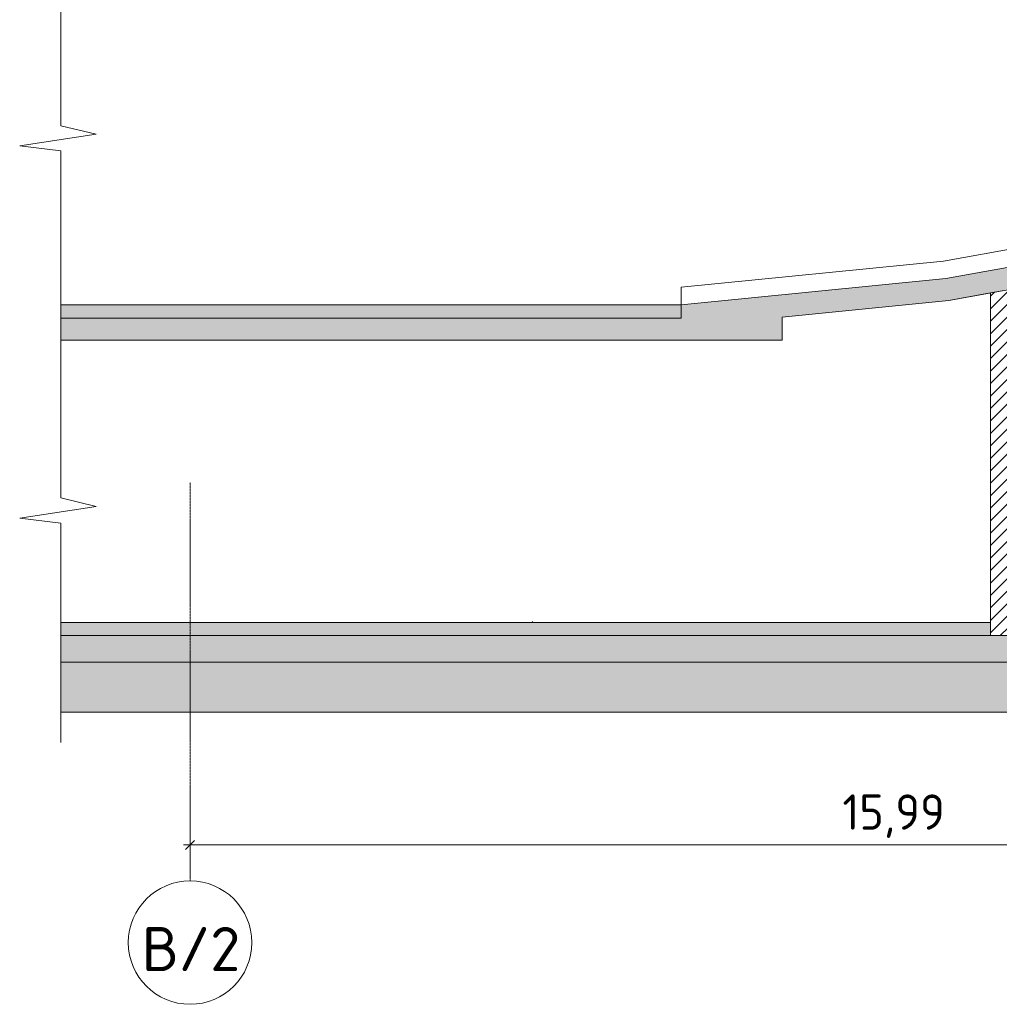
# Model space of a CAD drawing. Header units: millimetres. Extents: x 119219 to 750800, y -8933 to 168688.
# Tile 8 of 115: x 508382 to 519488, y -8933 to 2236. Entities that reach past the tile are written whole.
import ezdxf

# ---------------------------------------------------------------- set-up
doc = ezdxf.new("R2010")
doc.units = ezdxf.units.MM
doc.header["$MEASUREMENT"] = 0
doc.linetypes.add('Штрихпунктирная', pattern=[6.702778, 3.527778, -1.763889, 0, -1.411111])
for name, color, linetype, lineweight in [('0_Ном._пера__1', 7, 'Continuous', 0), ('0_Ном._пера__141', 7, 'Continuous', 5), ('0_Ном._пера__21', 7, 'Continuous', 5), ('АР-Перекрытия_Приямки.АР_Ном._пера__1', 7, 'Continuous', 5), ('АР-рампа.АР_Ном._пера__1', 7, 'Continuous', 0), ('АР-Стены_внешние_.АР_Ном._пера__1', 7, 'Continuous', 0), ('АР-Чертеж-Размеры.АР_Ном._пера__1', 7, 'Continuous', 0), ('Кровля_Ном._пера__1', 7, 'Continuous', 0)]:
    doc.layers.add(name, color=color, linetype=linetype, lineweight=lineweight)
doc.layers.add('АР-Перекрытия_Приямки.АР_Ном._пера__180', color=7, linetype='Continuous', lineweight=5, true_color=0xd6cda7)
doc.layers.add('АР-Чертеж-Размеры.АР', color=7, linetype='Continuous')
doc.styles.add('РЎР“Р•РќР•Р\xa0РР\xa0_РЎРўРР›Р¬_1', font='isocpeur.ttf')
doc.styles.add('РЎР“Р•РќР•Р\xa0РР\xa0_РЎРўРР›Р¬_2', font='GOST_Common.ttf')
doc.styles.add('РЎР“Р•РќР•Р\xa0РР\xa0_РЎРўРР›Р¬_3', font='arial.ttf')
doc.dimstyles.new('СГЕНЕРИР_СТИЛЬ__1', dxfattribs={"dimtxt": 400, "dimasz": 95, "dimexe": 0.18, "dimexo": 30000, "dimgap": 0, "dimtad": 1, "dimtih": 1, "dimtoh": 1, "dimlfac": 0.001, "dimzin": 0, "dimdsep": 46, "dimtxsty": 'РЎР“Р•РќР•Р\xa0РР\xa0_РЎРўРР›Р¬_2', "dimblk": 'ARROWHEAD_6', "dimblk1": 'ARROWHEAD_6', "dimblk2": 'ARROWHEAD_6', "dimcen": 0.09, "dimclrd": 7, "dimclre": 7, "dimclrt": 7, "dimadec": 0, "dimazin": 0, "dimtfac": 1, "dimtdec": 4, "dimtmove": 0, "dimatfit": 3, "dimfxl": 0, "dimtolj": 1, "dimtzin": 0, "dimarcsym": 0})
pattern_1 = [(45, (0, 0), (-56.568542, 56.568542), []), (45, (-28.284, 28.284), (-56.568542, 56.568542), [60, -20, 0, -20])]

# ---------------------------------------------------------------- blocks, each defined once
blk = doc.blocks.new('*D23')
at = {"layer": 'АР-Чертеж-Размеры.АР_Ном._пера__1', "color": 7, "linetype": 'Continuous', "lineweight": 0}
for p, q in [((510313, -7503), (510313, -7032)), ((526298, -7503), (526298, -7032)), ((510238, -7125), (510313, -7125)), ((510363, -7075), (510263, -7175)), ((510313, -7125), (526298, -7125)), ((526248, -7175), (526348, -7075)), ((526298, -7125), (526373, -7125))]:
    blk.add_line(p, q, dxfattribs=at)
at = {"layer": 'АР-Чертеж-Размеры.АР_Ном._пера__1', "color": 7, "lineweight": 0, "insert": (517710, -7045), "char_height": 400, "attachment_point": 7, "style": 'РЎР“Р•РќР•Р\xa0РР\xa0_РЎРўРР›Р¬_2'}
blk.add_mtext('\\A1;{\\pql;\\fGOST Common|b0|i0|c204|p0;\\W1.000000;15,99}', dxfattribs=at)
blk = doc.blocks.new('ARROWHEAD_6')
at = {"color": 0, "linetype": 'Continuous', "lineweight": 0}
for p, q in [((0, 0), (-1, 0)), ((-0.5, -0.5), (0.5, 0.5))]:
    blk.add_line(p, q, dxfattribs=at)
blk = doc.blocks.new('Линейный Размер_1_1', base_point=(514191, -4600))
at = {"layer": 'АР-Чертеж-Размеры.АР_Ном._пера__1', "color": 7, "linetype": 'Continuous', "lineweight": 0}
for p, q in [((514191, -4600), (514188, -4597)), ((514191, -4600), (514189, -4600)), ((514191, -4600), (514191, -4594)), ((514191, -4594), (514201, -4594)), ((514193, -4597), (514191, -4600)), ((514191, -4600), (517446, -4600))]:
    blk.add_line(p, q, dxfattribs=at)
at = {"layer": 'АР-Чертеж-Размеры.АР_Ном._пера__1', "color": 7, "lineweight": 0, "insert": (514193, -4593), "char_height": 2.5, "attachment_point": 7, "style": 'РЎР“Р•РќР•Р\xa0РР\xa0_РЎРўРР›Р¬_3'}
blk.add_mtext('\\A1;{\\pql;\\fArial|b0|i0|c204|p0;\\W1.000000;-4,60}', dxfattribs=at)

msp = doc.modelspace()

# ---------------------------------------------------------------- hatches: boundary and pattern name
at = {"layer": '0_Ном._пера__1', "linetype": 'Continuous', "lineweight": 0}
h = msp.add_hatch(dxfattribs=at)
h.set_pattern_fill('Железобетон__project__ув_3A', style=0, pattern_type=2)
h.set_pattern_definition(pattern_1)
h.paths.add_polyline_path([(515882.094, -999.998), (518882.094, -699.998), (523048.761, 50.002), (526048.761, 350.002), (526048.761, 98.755), (523083.396, -197.781), (518916.73, -947.781), (517025.925, -1136.862), (517025.925, -1399.998), (508847.034, -1399.998), (508846.945, -1149.998), (515882.147, -1149.998)])
h = msp.add_hatch(dxfattribs=at)
h.set_pattern_fill('Грунт_02__копия__0001', style=0, pattern_type=2)
h.set_pattern_definition([(45, (0, 0), (-169.70563, 169.70563), []), (45, (-56.57, 56.57), (-339.41125, 339.41125), []), (45, (-113.14, 113.14), (-339.41125, 339.41125), []), (135, (-169.706, 169.706), (56.568542, 56.568542), [240, -240])])
h.paths.add_polyline_path([(529281.971, 349.992), (526499.138, 349.992), (526499.138, -5049.998), (508846.945, -5049.998), (508846.945, -5619.173), (529281.971, -5619.173)])
h = msp.add_hatch(dxfattribs=at)
h.set_pattern_fill('Блоки_стеновые__большой__AB', style=0, pattern_type=2)
h.set_pattern_definition([(45, (0, 0), (-70.710678, 70.710678), [])])
h.paths.add_polyline_path([(519388, -862.953), (519588, -826.953), (519588, -4749.998), (519388, -4749.998)])
h = msp.add_hatch(dxfattribs=at)
h.set_pattern_fill('Железобетон__project__ув_3A', style=0, pattern_type=2)
h.set_pattern_definition(pattern_1)
h.paths.add_polyline_path([(519388, -4749.998), (519588, -4749.998), (526048.761, -4749.998), (526348.761, -4749.998), (526348.761, -5049.998), (508846.945, -5049.998), (508846.945, -4749.998)])
at = {"layer": 'АР-Перекрытия_Приямки.АР_Ном._пера__180', "linetype": 'Continuous', "lineweight": 0, "true_color": 0xf4f2e9}
for points in [[(508846.945, -1149.998), (508846.945, -999.998), (515882.147, -999.998), (515882.147, -1149.998)], [(508846.945, -4599.998), (519388.001, -4599.998), (519388.001, -4749.998), (508846.945, -4749.998)]]:
    msp.add_hatch(color=7, dxfattribs=at).paths.add_polyline_path(points)

# ---------------------------------------------------------------- linework, layer by layer
at = {"layer": '0_Ном._пера__1', "color": 7, "linetype": 'Штрихпунктирная', "lineweight": 0}
msp.add_line((510313.331, -3011.85), (510313.331, -7532.74), dxfattribs=at)
at = {"layer": '0_Ном._пера__1', "color": 7, "linetype": 'Continuous', "lineweight": 0, "flags": 128}
for points in [[(515882.094, -999.998), (518882.094, -699.998), (523048.761, 50.002), (526048.761, 350.002), (526048.761, 98.755), (523083.396, -197.781), (518916.73, -947.781), (517025.925, -1136.862), (517025.925, -1399.998), (508847.034, -1399.998), (508846.945, -1149.998), (515882.147, -1149.998)], [(529281.971, 349.992), (526499.138, 349.992), (526499.138, -5049.998), (508846.945, -5049.998), (508846.945, -5619.173), (529281.971, -5619.173)], [(519388, -4749.998), (519588, -4749.998), (526048.761, -4749.998), (526348.761, -4749.998), (526348.761, -5049.998), (508846.945, -5049.998), (508846.945, -4749.998)]]:
    msp.add_lwpolyline(points, close=True, dxfattribs=at)
at = {"layer": '0_Ном._пера__1', "color": 7, "linetype": 'Continuous', "lineweight": 0}
msp.add_circle((510313.331, -8232.74), 700, dxfattribs=at)
at = {"layer": '0_Ном._пера__141', "color": 7, "linetype": 'Continuous', "lineweight": 5}
msp.add_circle((510313.331, -8232.74), 0.5, dxfattribs=at)
at = {"layer": '0_Ном._пера__21', "color": 7, "linetype": 'Continuous', "lineweight": 5}
for p, q in [((517025.925, -1399.998), (517025.925, -1136.862)), ((515756.346, -1399.998), (517025.925, -1399.998))]:
    msp.add_line(p, q, dxfattribs=at)
at = {"layer": 'АР-Перекрытия_Приямки.АР_Ном._пера__1', "color": 7, "linetype": 'Continuous', "lineweight": 0}
for p, q in [((508846.945, -999.998), (515882.147, -999.998)), ((515882.147, -999.998), (515882.147, -1149.998)), ((515882.236, -1399.998), (515882.147, -1399.998)), ((508846.945, -4599.998), (519388.001, -4599.998))]:
    msp.add_line(p, q, dxfattribs=at)
at = {"layer": 'АР-Перекрытия_Приямки.АР_Ном._пера__1', "color": 7, "linetype": 'Continuous', "lineweight": 5}
for p, q in [((508846.945, -1149.998), (515882.147, -1149.998)), ((508846.945, -1399.998), (515882.147, -1399.998)), ((508846.945, -5049.998), (526348.761, -5049.998))]:
    msp.add_line(p, q, dxfattribs=at)
at = {"layer": 'АР-Перекрытия_Приямки.АР_Ном._пера__1', "color": 7, "linetype": 'Continuous', "lineweight": 5, "flags": 128}
msp.add_lwpolyline([(508846.945, -4749.998), (519388, -4749.998), (519588, -4749.998), (526048.761, -4749.998)], dxfattribs=at)
at = {"layer": 'АР-рампа.АР_Ном._пера__1', "color": 7, "linetype": 'Continuous', "lineweight": 0}
for p, q in [((518854.386, -501.741), (523021.053, 248.259)), ((518854.386, -501.771), (523021.053, 248.229)), ((515882.094, -798.97), (518854.386, -501.741)), ((515882.094, -799.001), (518854.386, -501.771)), ((515882.094, -799.001), (515882.094, -999.998))]:
    msp.add_line(p, q, dxfattribs=at)
at = {"layer": 'АР-рампа.АР_Ном._пера__1', "color": 7, "linetype": 'Continuous', "lineweight": 5}
msp.add_line((519588, -826.953), (519388, -862.953), dxfattribs=at)
at = {"layer": 'АР-рампа.АР_Ном._пера__1', "color": 7, "linetype": 'Continuous', "lineweight": 5, "flags": 128}
for points in [[(526048.761, 350.002), (523048.761, 50.002), (518882.094, -699.998), (515882.094, -999.998)], [(519388, -862.953), (518916.73, -947.781), (517025.925, -1136.862)]]:
    msp.add_lwpolyline(points, dxfattribs=at)
at = {"layer": 'АР-Стены_внешние_.АР_Ном._пера__1', "color": 7, "linetype": 'Continuous', "lineweight": 5}
for p, q in [((519388, -862.953), (519388.001, -4599.998)), ((519388.001, -4599.998), (519388, -4749.998))]:
    msp.add_line(p, q, dxfattribs=at)
at = {"layer": 'Кровля_Ном._пера__1', "color": 7, "linetype": 'Continuous', "lineweight": 0, "flags": 128}
for points in [[(508846.945, 4580.409), (508846.945, 1033.279), (509248.946, 937.648), (508381.912, 805.709), (508846.945, 749.163), (508846.945, -999.998)], [(508846.945, -999.998), (508846.945, -3188.879), (509248.946, -3284.509), (508381.912, -3416.449), (508846.945, -3472.995), (508846.945, -5961.006)]]:
    msp.add_lwpolyline(points, dxfattribs=at)

# ---------------------------------------------------------------- block references
at = {"layer": 'АР-Чертеж-Размеры.АР', "color": 7, "linetype": 'Continuous', "lineweight": 0}
msp.add_blockref('Линейный Размер_1_1', (514190.647, -4599.998), dxfattribs=at)

# ---------------------------------------------------------------- texts
at = {"layer": '0_Ном._пера__141', "color": 7, "linetype": 'Continuous', "lineweight": 5, "insert": (509763.651, -8555.321), "char_height": 500, "attachment_point": 7, "style": 'РЎР“Р•РќР•Р\xa0РР\xa0_РЎРўРР›Р¬_1'}
msp.add_mtext('\\A1;{\\pql;\\fISOCPEUR|b0|i0|c204|p0;\\W1.000000;В/2}', dxfattribs=at)

# ---------------------------------------------------------------- dimensions: what is measured, and where the dimension line sits
at = {"layer": 'АР-Чертеж-Размеры.АР', "color": 7, "linetype": 'Continuous', "lineweight": 0}
dim = msp.add_linear_dim(base=(526298.331049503, -7125.254190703), p1=(510313.331049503, -7532.740370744), p2=(526298.331049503, -7532.740370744), dimstyle='СГЕНЕРИР_СТИЛЬ__1', dxfattribs=at)
dim.commit()
dim.dimension.update_dxf_attribs({"geometry": '*D23', "text_midpoint": (518379.943003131, -6845.254189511), "dimtype": 160})

doc.saveas('drawing.dxf')
